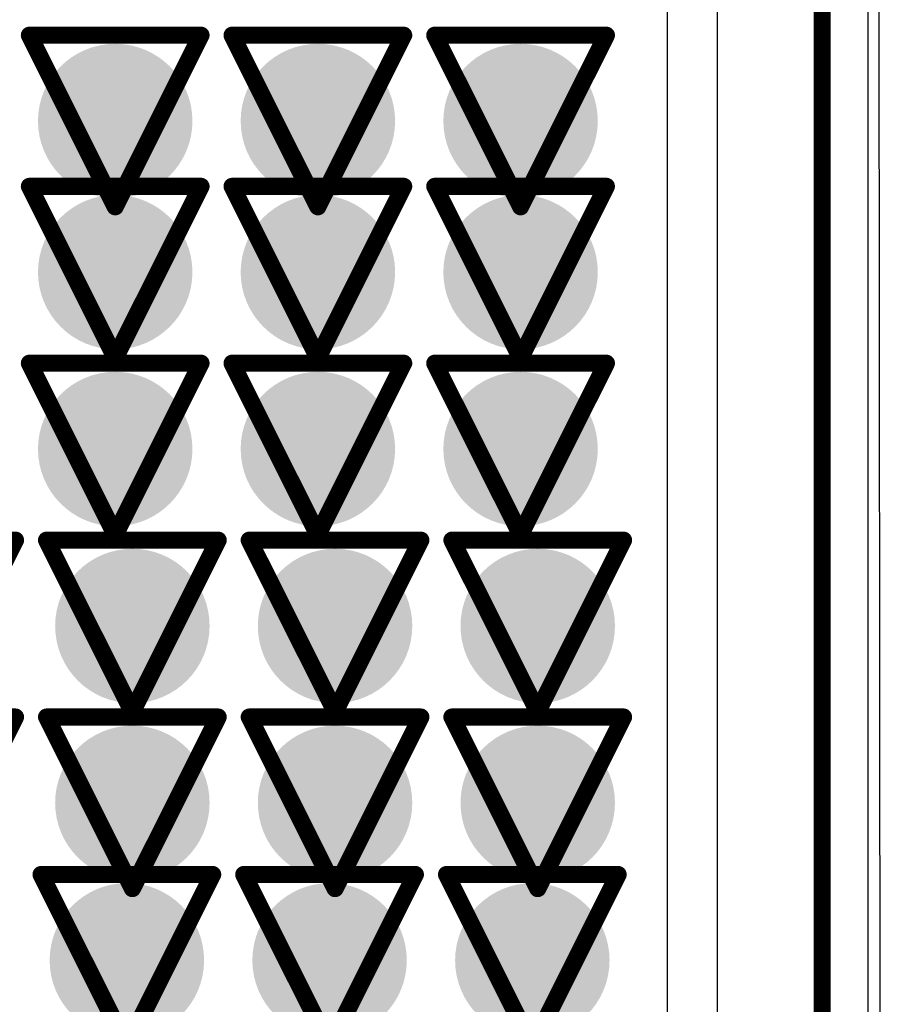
# Model space of a CAD drawing. Header units: inches. Extents: x -2.3 to 12.7, y -2.8 to 6.7.
# Tile 148 of 171: x 0.765 to 0.865, y 1.414 to 1.529. Entities that reach past the tile are written whole.
import ezdxf

# ---------------------------------------------------------------- set-up
doc = ezdxf.new("R2010")
doc.units = ezdxf.units.IN
doc.header["$MEASUREMENT"] = 0
for name, color, linetype in [('Bottom Layer', 5, 'Continuous'), ('Bottom Solder', 6, 'Continuous'), ('Drill Drawing', 1, 'Continuous'), ('L2_GND1', 16, 'Continuous'), ('L3_PWR1', 130, 'Continuous'), ('M1 Board Outline', 6, 'Continuous'), ('Top Layer', 1, 'Continuous'), ('Top Solder', 216, 'Continuous'), ('Via Holes', 16, 'Continuous')]:
    doc.layers.add(name, color=color, linetype=linetype)

msp = doc.modelspace()

# ---------------------------------------------------------------- hatches: boundary and pattern name
at = {"layer": 'Bottom Layer'}
h = msp.add_hatch(color=5, dxfattribs=at)
edge = h.paths.add_edge_path()
edge.add_arc((0.77583, 1.5173), 0.009, 0, 360)
h = msp.add_hatch(color=5, dxfattribs=at)
edge = h.paths.add_edge_path()
edge.add_arc((0.79945, 1.5173), 0.009, 0, 360)
h = msp.add_hatch(color=5, dxfattribs=at)
edge = h.paths.add_edge_path()
edge.add_arc((0.82307, 1.5173), 0.009, 0, 360)
h = msp.add_hatch(color=5, dxfattribs=at)
edge = h.paths.add_edge_path()
edge.add_arc((0.77583, 1.49968), 0.009, 0, 360)
h = msp.add_hatch(color=5, dxfattribs=at)
edge = h.paths.add_edge_path()
edge.add_arc((0.79945, 1.49968), 0.009, 0, 360)
h = msp.add_hatch(color=5, dxfattribs=at)
edge = h.paths.add_edge_path()
edge.add_arc((0.82307, 1.49968), 0.009, 0, 360)
h = msp.add_hatch(color=5, dxfattribs=at)
edge = h.paths.add_edge_path()
edge.add_arc((0.77583, 1.47906), 0.009, 0, 360)
h = msp.add_hatch(color=5, dxfattribs=at)
edge = h.paths.add_edge_path()
edge.add_arc((0.79945, 1.47906), 0.009, 0, 360)
h = msp.add_hatch(color=5, dxfattribs=at)
edge = h.paths.add_edge_path()
edge.add_arc((0.82307, 1.47906), 0.009, 0, 360)
h = msp.add_hatch(color=5, dxfattribs=at)
edge = h.paths.add_edge_path()
edge.add_arc((0.77783, 1.45843), 0.009, 0, 360)
h = msp.add_hatch(color=5, dxfattribs=at)
edge = h.paths.add_edge_path()
edge.add_arc((0.80145, 1.45843), 0.009, 0, 360)
h = msp.add_hatch(color=5, dxfattribs=at)
edge = h.paths.add_edge_path()
edge.add_arc((0.82507, 1.45843), 0.009, 0, 360)
h = msp.add_hatch(color=5, dxfattribs=at)
edge = h.paths.add_edge_path()
edge.add_arc((0.77783, 1.43781), 0.009, 0, 360)
h = msp.add_hatch(color=5, dxfattribs=at)
edge = h.paths.add_edge_path()
edge.add_arc((0.80145, 1.43781), 0.009, 0, 360)
h = msp.add_hatch(color=5, dxfattribs=at)
edge = h.paths.add_edge_path()
edge.add_arc((0.82507, 1.43781), 0.009, 0, 360)
h = msp.add_hatch(color=5, dxfattribs=at)
edge = h.paths.add_edge_path()
edge.add_arc((0.77719, 1.41945), 0.009, 0, 360)
h = msp.add_hatch(color=5, dxfattribs=at)
edge = h.paths.add_edge_path()
edge.add_arc((0.80081, 1.41945), 0.009, 0, 360)
h = msp.add_hatch(color=5, dxfattribs=at)
edge = h.paths.add_edge_path()
edge.add_arc((0.82444, 1.41945), 0.009, 0, 360)
at = {"layer": 'L2_GND1'}
h = msp.add_hatch(color=16, dxfattribs=at)
edge = h.paths.add_edge_path()
edge.add_arc((0.77583, 1.5173), 0.009, 0, 360)
h = msp.add_hatch(color=16, dxfattribs=at)
edge = h.paths.add_edge_path()
edge.add_arc((0.79945, 1.5173), 0.009, 0, 360)
h = msp.add_hatch(color=16, dxfattribs=at)
edge = h.paths.add_edge_path()
edge.add_arc((0.82307, 1.5173), 0.009, 0, 360)
h = msp.add_hatch(color=16, dxfattribs=at)
edge = h.paths.add_edge_path()
edge.add_arc((0.77583, 1.49968), 0.009, 0, 360)
h = msp.add_hatch(color=16, dxfattribs=at)
edge = h.paths.add_edge_path()
edge.add_arc((0.79945, 1.49968), 0.009, 0, 360)
h = msp.add_hatch(color=16, dxfattribs=at)
edge = h.paths.add_edge_path()
edge.add_arc((0.82307, 1.49968), 0.009, 0, 360)
h = msp.add_hatch(color=16, dxfattribs=at)
edge = h.paths.add_edge_path()
edge.add_arc((0.77583, 1.47906), 0.009, 0, 360)
h = msp.add_hatch(color=16, dxfattribs=at)
edge = h.paths.add_edge_path()
edge.add_arc((0.79945, 1.47906), 0.009, 0, 360)
h = msp.add_hatch(color=16, dxfattribs=at)
edge = h.paths.add_edge_path()
edge.add_arc((0.82307, 1.47906), 0.009, 0, 360)
h = msp.add_hatch(color=16, dxfattribs=at)
edge = h.paths.add_edge_path()
edge.add_arc((0.77783, 1.45843), 0.009, 0, 360)
h = msp.add_hatch(color=16, dxfattribs=at)
edge = h.paths.add_edge_path()
edge.add_arc((0.80145, 1.45843), 0.009, 0, 360)
h = msp.add_hatch(color=16, dxfattribs=at)
edge = h.paths.add_edge_path()
edge.add_arc((0.82507, 1.45843), 0.009, 0, 360)
h = msp.add_hatch(color=16, dxfattribs=at)
edge = h.paths.add_edge_path()
edge.add_arc((0.77783, 1.43781), 0.009, 0, 360)
h = msp.add_hatch(color=16, dxfattribs=at)
edge = h.paths.add_edge_path()
edge.add_arc((0.80145, 1.43781), 0.009, 0, 360)
h = msp.add_hatch(color=16, dxfattribs=at)
edge = h.paths.add_edge_path()
edge.add_arc((0.82507, 1.43781), 0.009, 0, 360)
h = msp.add_hatch(color=16, dxfattribs=at)
edge = h.paths.add_edge_path()
edge.add_arc((0.77719, 1.41945), 0.009, 0, 360)
h = msp.add_hatch(color=16, dxfattribs=at)
edge = h.paths.add_edge_path()
edge.add_arc((0.80081, 1.41945), 0.009, 0, 360)
h = msp.add_hatch(color=16, dxfattribs=at)
edge = h.paths.add_edge_path()
edge.add_arc((0.82444, 1.41945), 0.009, 0, 360)
at = {"layer": 'L3_PWR1'}
h = msp.add_hatch(color=130, dxfattribs=at)
edge = h.paths.add_edge_path()
edge.add_arc((0.77583, 1.5173), 0.009, 0, 360)
h = msp.add_hatch(color=130, dxfattribs=at)
edge = h.paths.add_edge_path()
edge.add_arc((0.79945, 1.5173), 0.009, 0, 360)
h = msp.add_hatch(color=130, dxfattribs=at)
edge = h.paths.add_edge_path()
edge.add_arc((0.82307, 1.5173), 0.009, 0, 360)
h = msp.add_hatch(color=130, dxfattribs=at)
edge = h.paths.add_edge_path()
edge.add_arc((0.77583, 1.49968), 0.009, 0, 360)
h = msp.add_hatch(color=130, dxfattribs=at)
edge = h.paths.add_edge_path()
edge.add_arc((0.79945, 1.49968), 0.009, 0, 360)
h = msp.add_hatch(color=130, dxfattribs=at)
edge = h.paths.add_edge_path()
edge.add_arc((0.82307, 1.49968), 0.009, 0, 360)
h = msp.add_hatch(color=130, dxfattribs=at)
edge = h.paths.add_edge_path()
edge.add_arc((0.77583, 1.47906), 0.009, 0, 360)
h = msp.add_hatch(color=130, dxfattribs=at)
edge = h.paths.add_edge_path()
edge.add_arc((0.79945, 1.47906), 0.009, 0, 360)
h = msp.add_hatch(color=130, dxfattribs=at)
edge = h.paths.add_edge_path()
edge.add_arc((0.82307, 1.47906), 0.009, 0, 360)
h = msp.add_hatch(color=130, dxfattribs=at)
edge = h.paths.add_edge_path()
edge.add_arc((0.77783, 1.45843), 0.009, 0, 360)
h = msp.add_hatch(color=130, dxfattribs=at)
edge = h.paths.add_edge_path()
edge.add_arc((0.80145, 1.45843), 0.009, 0, 360)
h = msp.add_hatch(color=130, dxfattribs=at)
edge = h.paths.add_edge_path()
edge.add_arc((0.82507, 1.45843), 0.009, 0, 360)
h = msp.add_hatch(color=130, dxfattribs=at)
edge = h.paths.add_edge_path()
edge.add_arc((0.77783, 1.43781), 0.009, 0, 360)
h = msp.add_hatch(color=130, dxfattribs=at)
edge = h.paths.add_edge_path()
edge.add_arc((0.80145, 1.43781), 0.009, 0, 360)
h = msp.add_hatch(color=130, dxfattribs=at)
edge = h.paths.add_edge_path()
edge.add_arc((0.82507, 1.43781), 0.009, 0, 360)
h = msp.add_hatch(color=130, dxfattribs=at)
edge = h.paths.add_edge_path()
edge.add_arc((0.77719, 1.41945), 0.009, 0, 360)
h = msp.add_hatch(color=130, dxfattribs=at)
edge = h.paths.add_edge_path()
edge.add_arc((0.80081, 1.41945), 0.009, 0, 360)
h = msp.add_hatch(color=130, dxfattribs=at)
edge = h.paths.add_edge_path()
edge.add_arc((0.82444, 1.41945), 0.009, 0, 360)
at = {"layer": 'Top Layer'}
h = msp.add_hatch(color=1, dxfattribs=at)
edge = h.paths.add_edge_path()
edge.add_arc((0.77583, 1.5173), 0.009, 0, 360)
h = msp.add_hatch(color=1, dxfattribs=at)
edge = h.paths.add_edge_path()
edge.add_arc((0.79945, 1.5173), 0.009, 0, 360)
h = msp.add_hatch(color=1, dxfattribs=at)
edge = h.paths.add_edge_path()
edge.add_arc((0.82307, 1.5173), 0.009, 0, 360)
h = msp.add_hatch(color=1, dxfattribs=at)
edge = h.paths.add_edge_path()
edge.add_arc((0.77583, 1.49968), 0.009, 0, 360)
h = msp.add_hatch(color=1, dxfattribs=at)
edge = h.paths.add_edge_path()
edge.add_arc((0.79945, 1.49968), 0.009, 0, 360)
h = msp.add_hatch(color=1, dxfattribs=at)
edge = h.paths.add_edge_path()
edge.add_arc((0.82307, 1.49968), 0.009, 0, 360)
h = msp.add_hatch(color=1, dxfattribs=at)
edge = h.paths.add_edge_path()
edge.add_arc((0.77583, 1.47906), 0.009, 0, 360)
h = msp.add_hatch(color=1, dxfattribs=at)
edge = h.paths.add_edge_path()
edge.add_arc((0.79945, 1.47906), 0.009, 0, 360)
h = msp.add_hatch(color=1, dxfattribs=at)
edge = h.paths.add_edge_path()
edge.add_arc((0.82307, 1.47906), 0.009, 0, 360)
h = msp.add_hatch(color=1, dxfattribs=at)
edge = h.paths.add_edge_path()
edge.add_arc((0.77783, 1.45843), 0.009, 0, 360)
h = msp.add_hatch(color=1, dxfattribs=at)
edge = h.paths.add_edge_path()
edge.add_arc((0.80145, 1.45843), 0.009, 0, 360)
h = msp.add_hatch(color=1, dxfattribs=at)
edge = h.paths.add_edge_path()
edge.add_arc((0.82507, 1.45843), 0.009, 0, 360)
h = msp.add_hatch(color=1, dxfattribs=at)
edge = h.paths.add_edge_path()
edge.add_arc((0.77783, 1.43781), 0.009, 0, 360)
h = msp.add_hatch(color=1, dxfattribs=at)
edge = h.paths.add_edge_path()
edge.add_arc((0.80145, 1.43781), 0.009, 0, 360)
h = msp.add_hatch(color=1, dxfattribs=at)
edge = h.paths.add_edge_path()
edge.add_arc((0.82507, 1.43781), 0.009, 0, 360)
h = msp.add_hatch(color=1, dxfattribs=at)
edge = h.paths.add_edge_path()
edge.add_arc((0.77719, 1.41945), 0.009, 0, 360)
h = msp.add_hatch(color=1, dxfattribs=at)
edge = h.paths.add_edge_path()
edge.add_arc((0.80081, 1.41945), 0.009, 0, 360)
h = msp.add_hatch(color=1, dxfattribs=at)
edge = h.paths.add_edge_path()
edge.add_arc((0.82444, 1.41945), 0.009, 0, 360)
at = {"layer": 'Via Holes'}
h = msp.add_hatch(color=7, dxfattribs=at)
edge = h.paths.add_edge_path()
edge.add_arc((0.77583, 1.5173), 0.004, 0, 360)
h = msp.add_hatch(color=7, dxfattribs=at)
edge = h.paths.add_edge_path()
edge.add_arc((0.79945, 1.5173), 0.004, 0, 360)
h = msp.add_hatch(color=7, dxfattribs=at)
edge = h.paths.add_edge_path()
edge.add_arc((0.82307, 1.5173), 0.004, 0, 360)
h = msp.add_hatch(color=7, dxfattribs=at)
edge = h.paths.add_edge_path()
edge.add_arc((0.77583, 1.49968), 0.004, 0, 360)
h = msp.add_hatch(color=7, dxfattribs=at)
edge = h.paths.add_edge_path()
edge.add_arc((0.79945, 1.49968), 0.004, 0, 360)
h = msp.add_hatch(color=7, dxfattribs=at)
edge = h.paths.add_edge_path()
edge.add_arc((0.82307, 1.49968), 0.004, 0, 360)
h = msp.add_hatch(color=7, dxfattribs=at)
edge = h.paths.add_edge_path()
edge.add_arc((0.77583, 1.47906), 0.004, 0, 360)
h = msp.add_hatch(color=7, dxfattribs=at)
edge = h.paths.add_edge_path()
edge.add_arc((0.79945, 1.47906), 0.004, 0, 360)
h = msp.add_hatch(color=7, dxfattribs=at)
edge = h.paths.add_edge_path()
edge.add_arc((0.82307, 1.47906), 0.004, 0, 360)
h = msp.add_hatch(color=7, dxfattribs=at)
edge = h.paths.add_edge_path()
edge.add_arc((0.77783, 1.45843), 0.004, 0, 360)
h = msp.add_hatch(color=7, dxfattribs=at)
edge = h.paths.add_edge_path()
edge.add_arc((0.80145, 1.45843), 0.004, 0, 360)
h = msp.add_hatch(color=7, dxfattribs=at)
edge = h.paths.add_edge_path()
edge.add_arc((0.82507, 1.45843), 0.004, 0, 360)
h = msp.add_hatch(color=7, dxfattribs=at)
edge = h.paths.add_edge_path()
edge.add_arc((0.77783, 1.43781), 0.004, 0, 360)
h = msp.add_hatch(color=7, dxfattribs=at)
edge = h.paths.add_edge_path()
edge.add_arc((0.80145, 1.43781), 0.004, 0, 360)
h = msp.add_hatch(color=7, dxfattribs=at)
edge = h.paths.add_edge_path()
edge.add_arc((0.82507, 1.43781), 0.004, 0, 360)
h = msp.add_hatch(color=7, dxfattribs=at)
edge = h.paths.add_edge_path()
edge.add_arc((0.77719, 1.41945), 0.004, 0, 360)
h = msp.add_hatch(color=7, dxfattribs=at)
edge = h.paths.add_edge_path()
edge.add_arc((0.80081, 1.41945), 0.004, 0, 360)
h = msp.add_hatch(color=7, dxfattribs=at)
edge = h.paths.add_edge_path()
edge.add_arc((0.82444, 1.41945), 0.004, 0, 360)

# ---------------------------------------------------------------- linework, layer by layer
at = {"layer": 'Bottom Layer'}
msp.add_line((0.84599, 1.62051), (0.84599, 0.83932), dxfattribs=at)
at = {"layer": 'Bottom Solder'}
for p, q in [((0.84017, 1.62461), (0.84017, 0.83926)), ((0.86546, 0.83922), (0.86477, 1.62461)), ((0.84599, 1.62051), (0.84599, 0.83928))]:
    msp.add_line(p, q, dxfattribs=at)
at = {"layer": 'Drill Drawing'}
for points in [[(0.76583, 1.5273, 0.002, 0.002, 0), (0.78583, 1.5273, 0.002, 0.002, 0)], [(0.76583, 1.5273, 0.002, 0.002, 0), (0.77583, 1.5073, 0.002, 0.002, 0)], [(0.77583, 1.5073, 0.002, 0.002, 0), (0.78583, 1.5273, 0.002, 0.002, 0)], [(0.78945, 1.5273, 0.002, 0.002, 0), (0.80945, 1.5273, 0.002, 0.002, 0)], [(0.78945, 1.5273, 0.002, 0.002, 0), (0.79945, 1.5073, 0.002, 0.002, 0)], [(0.79945, 1.5073, 0.002, 0.002, 0), (0.80945, 1.5273, 0.002, 0.002, 0)], [(0.81307, 1.5273, 0.002, 0.002, 0), (0.83307, 1.5273, 0.002, 0.002, 0)], [(0.81307, 1.5273, 0.002, 0.002, 0), (0.82307, 1.5073, 0.002, 0.002, 0)], [(0.82307, 1.5073, 0.002, 0.002, 0), (0.83307, 1.5273, 0.002, 0.002, 0)], [(0.76583, 1.50968, 0.002, 0.002, 0), (0.78583, 1.50968, 0.002, 0.002, 0)], [(0.76583, 1.50968, 0.002, 0.002, 0), (0.77583, 1.48968, 0.002, 0.002, 0)], [(0.77583, 1.48968, 0.002, 0.002, 0), (0.78583, 1.50968, 0.002, 0.002, 0)], [(0.78945, 1.50968, 0.002, 0.002, 0), (0.80945, 1.50968, 0.002, 0.002, 0)], [(0.78945, 1.50968, 0.002, 0.002, 0), (0.79945, 1.48968, 0.002, 0.002, 0)], [(0.79945, 1.48968, 0.002, 0.002, 0), (0.80945, 1.50968, 0.002, 0.002, 0)], [(0.81307, 1.50968, 0.002, 0.002, 0), (0.83307, 1.50968, 0.002, 0.002, 0)], [(0.81307, 1.50968, 0.002, 0.002, 0), (0.82307, 1.48968, 0.002, 0.002, 0)], [(0.82307, 1.48968, 0.002, 0.002, 0), (0.83307, 1.50968, 0.002, 0.002, 0)], [(0.76583, 1.48906, 0.002, 0.002, 0), (0.78583, 1.48906, 0.002, 0.002, 0)], [(0.76583, 1.48906, 0.002, 0.002, 0), (0.77583, 1.46906, 0.002, 0.002, 0)], [(0.77583, 1.46906, 0.002, 0.002, 0), (0.78583, 1.48906, 0.002, 0.002, 0)], [(0.78945, 1.48906, 0.002, 0.002, 0), (0.80945, 1.48906, 0.002, 0.002, 0)], [(0.78945, 1.48906, 0.002, 0.002, 0), (0.79945, 1.46906, 0.002, 0.002, 0)], [(0.79945, 1.46906, 0.002, 0.002, 0), (0.80945, 1.48906, 0.002, 0.002, 0)], [(0.81307, 1.48906, 0.002, 0.002, 0), (0.83307, 1.48906, 0.002, 0.002, 0)], [(0.81307, 1.48906, 0.002, 0.002, 0), (0.82307, 1.46906, 0.002, 0.002, 0)], [(0.82307, 1.46906, 0.002, 0.002, 0), (0.83307, 1.48906, 0.002, 0.002, 0)], [(0.74421, 1.46843, 0.002, 0.002, 0), (0.76421, 1.46843, 0.002, 0.002, 0)], [(0.75421, 1.44843, 0.002, 0.002, 0), (0.76421, 1.46843, 0.002, 0.002, 0)], [(0.76783, 1.46843, 0.002, 0.002, 0), (0.78783, 1.46843, 0.002, 0.002, 0)], [(0.76783, 1.46843, 0.002, 0.002, 0), (0.77783, 1.44843, 0.002, 0.002, 0)], [(0.77783, 1.44843, 0.002, 0.002, 0), (0.78783, 1.46843, 0.002, 0.002, 0)], [(0.79145, 1.46843, 0.002, 0.002, 0), (0.81145, 1.46843, 0.002, 0.002, 0)], [(0.79145, 1.46843, 0.002, 0.002, 0), (0.80145, 1.44843, 0.002, 0.002, 0)], [(0.80145, 1.44843, 0.002, 0.002, 0), (0.81145, 1.46843, 0.002, 0.002, 0)], [(0.81507, 1.46843, 0.002, 0.002, 0), (0.83507, 1.46843, 0.002, 0.002, 0)], [(0.81507, 1.46843, 0.002, 0.002, 0), (0.82507, 1.44843, 0.002, 0.002, 0)], [(0.82507, 1.44843, 0.002, 0.002, 0), (0.83507, 1.46843, 0.002, 0.002, 0)], [(0.74421, 1.44781, 0.002, 0.002, 0), (0.76421, 1.44781, 0.002, 0.002, 0)], [(0.75421, 1.42781, 0.002, 0.002, 0), (0.76421, 1.44781, 0.002, 0.002, 0)], [(0.76783, 1.44781, 0.002, 0.002, 0), (0.78783, 1.44781, 0.002, 0.002, 0)], [(0.76783, 1.44781, 0.002, 0.002, 0), (0.77783, 1.42781, 0.002, 0.002, 0)], [(0.77783, 1.42781, 0.002, 0.002, 0), (0.78783, 1.44781, 0.002, 0.002, 0)], [(0.79145, 1.44781, 0.002, 0.002, 0), (0.81145, 1.44781, 0.002, 0.002, 0)], [(0.79145, 1.44781, 0.002, 0.002, 0), (0.80145, 1.42781, 0.002, 0.002, 0)], [(0.80145, 1.42781, 0.002, 0.002, 0), (0.81145, 1.44781, 0.002, 0.002, 0)], [(0.81507, 1.44781, 0.002, 0.002, 0), (0.83507, 1.44781, 0.002, 0.002, 0)], [(0.81507, 1.44781, 0.002, 0.002, 0), (0.82507, 1.42781, 0.002, 0.002, 0)], [(0.82507, 1.42781, 0.002, 0.002, 0), (0.83507, 1.44781, 0.002, 0.002, 0)], [(0.76719, 1.42945, 0.002, 0.002, 0), (0.78719, 1.42945, 0.002, 0.002, 0)], [(0.76719, 1.42945, 0.002, 0.002, 0), (0.77719, 1.40945, 0.002, 0.002, 0)], [(0.77719, 1.40945, 0.002, 0.002, 0), (0.78719, 1.42945, 0.002, 0.002, 0)], [(0.79081, 1.42945, 0.002, 0.002, 0), (0.81081, 1.42945, 0.002, 0.002, 0)], [(0.79081, 1.42945, 0.002, 0.002, 0), (0.80081, 1.40945, 0.002, 0.002, 0)], [(0.80081, 1.40945, 0.002, 0.002, 0), (0.81081, 1.42945, 0.002, 0.002, 0)], [(0.81444, 1.42945, 0.002, 0.002, 0), (0.83444, 1.42945, 0.002, 0.002, 0)], [(0.81444, 1.42945, 0.002, 0.002, 0), (0.82444, 1.40945, 0.002, 0.002, 0)], [(0.82444, 1.40945, 0.002, 0.002, 0), (0.83444, 1.42945, 0.002, 0.002, 0)]]:
    msp.add_lwpolyline(points, format="xyseb", dxfattribs=at)
for points in [[(0.76533, 1.5273, 0.001, 0.001, 1), (0.76633, 1.5273, 0.001, 0.001, 1)], [(0.76533, 1.5273, 0.001, 0.001, 1), (0.76633, 1.5273, 0.001, 0.001, 1)], [(0.78533, 1.5273, 0.001, 0.001, 1), (0.78633, 1.5273, 0.001, 0.001, 1)], [(0.78533, 1.5273, 0.001, 0.001, 1), (0.78633, 1.5273, 0.001, 0.001, 1)], [(0.78895, 1.5273, 0.001, 0.001, 1), (0.78995, 1.5273, 0.001, 0.001, 1)], [(0.78895, 1.5273, 0.001, 0.001, 1), (0.78995, 1.5273, 0.001, 0.001, 1)], [(0.80895, 1.5273, 0.001, 0.001, 1), (0.80995, 1.5273, 0.001, 0.001, 1)], [(0.80895, 1.5273, 0.001, 0.001, 1), (0.80995, 1.5273, 0.001, 0.001, 1)], [(0.81257, 1.5273, 0.001, 0.001, 1), (0.81357, 1.5273, 0.001, 0.001, 1)], [(0.81257, 1.5273, 0.001, 0.001, 1), (0.81357, 1.5273, 0.001, 0.001, 1)], [(0.83257, 1.5273, 0.001, 0.001, 1), (0.83357, 1.5273, 0.001, 0.001, 1)], [(0.83257, 1.5273, 0.001, 0.001, 1), (0.83357, 1.5273, 0.001, 0.001, 1)], [(0.76533, 1.50968, 0.001, 0.001, 1), (0.76633, 1.50968, 0.001, 0.001, 1)], [(0.76533, 1.50968, 0.001, 0.001, 1), (0.76633, 1.50968, 0.001, 0.001, 1)], [(0.78533, 1.50968, 0.001, 0.001, 1), (0.78633, 1.50968, 0.001, 0.001, 1)], [(0.78533, 1.50968, 0.001, 0.001, 1), (0.78633, 1.50968, 0.001, 0.001, 1)], [(0.78895, 1.50968, 0.001, 0.001, 1), (0.78995, 1.50968, 0.001, 0.001, 1)], [(0.78895, 1.50968, 0.001, 0.001, 1), (0.78995, 1.50968, 0.001, 0.001, 1)], [(0.80895, 1.50968, 0.001, 0.001, 1), (0.80995, 1.50968, 0.001, 0.001, 1)], [(0.80895, 1.50968, 0.001, 0.001, 1), (0.80995, 1.50968, 0.001, 0.001, 1)], [(0.81257, 1.50968, 0.001, 0.001, 1), (0.81357, 1.50968, 0.001, 0.001, 1)], [(0.81257, 1.50968, 0.001, 0.001, 1), (0.81357, 1.50968, 0.001, 0.001, 1)], [(0.83257, 1.50968, 0.001, 0.001, 1), (0.83357, 1.50968, 0.001, 0.001, 1)], [(0.83257, 1.50968, 0.001, 0.001, 1), (0.83357, 1.50968, 0.001, 0.001, 1)], [(0.77533, 1.5073, 0.001, 0.001, 1), (0.77633, 1.5073, 0.001, 0.001, 1)], [(0.77533, 1.5073, 0.001, 0.001, 1), (0.77633, 1.5073, 0.001, 0.001, 1)], [(0.79895, 1.5073, 0.001, 0.001, 1), (0.79995, 1.5073, 0.001, 0.001, 1)], [(0.79895, 1.5073, 0.001, 0.001, 1), (0.79995, 1.5073, 0.001, 0.001, 1)], [(0.82257, 1.5073, 0.001, 0.001, 1), (0.82357, 1.5073, 0.001, 0.001, 1)], [(0.82257, 1.5073, 0.001, 0.001, 1), (0.82357, 1.5073, 0.001, 0.001, 1)], [(0.76533, 1.48906, 0.001, 0.001, 1), (0.76633, 1.48906, 0.001, 0.001, 1)], [(0.76533, 1.48906, 0.001, 0.001, 1), (0.76633, 1.48906, 0.001, 0.001, 1)], [(0.77533, 1.48968, 0.001, 0.001, 1), (0.77633, 1.48968, 0.001, 0.001, 1)], [(0.77533, 1.48968, 0.001, 0.001, 1), (0.77633, 1.48968, 0.001, 0.001, 1)], [(0.78533, 1.48906, 0.001, 0.001, 1), (0.78633, 1.48906, 0.001, 0.001, 1)], [(0.78533, 1.48906, 0.001, 0.001, 1), (0.78633, 1.48906, 0.001, 0.001, 1)], [(0.78895, 1.48906, 0.001, 0.001, 1), (0.78995, 1.48906, 0.001, 0.001, 1)], [(0.78895, 1.48906, 0.001, 0.001, 1), (0.78995, 1.48906, 0.001, 0.001, 1)], [(0.79895, 1.48968, 0.001, 0.001, 1), (0.79995, 1.48968, 0.001, 0.001, 1)], [(0.79895, 1.48968, 0.001, 0.001, 1), (0.79995, 1.48968, 0.001, 0.001, 1)], [(0.80895, 1.48906, 0.001, 0.001, 1), (0.80995, 1.48906, 0.001, 0.001, 1)], [(0.80895, 1.48906, 0.001, 0.001, 1), (0.80995, 1.48906, 0.001, 0.001, 1)], [(0.81257, 1.48906, 0.001, 0.001, 1), (0.81357, 1.48906, 0.001, 0.001, 1)], [(0.81257, 1.48906, 0.001, 0.001, 1), (0.81357, 1.48906, 0.001, 0.001, 1)], [(0.82257, 1.48968, 0.001, 0.001, 1), (0.82357, 1.48968, 0.001, 0.001, 1)], [(0.82257, 1.48968, 0.001, 0.001, 1), (0.82357, 1.48968, 0.001, 0.001, 1)], [(0.83257, 1.48906, 0.001, 0.001, 1), (0.83357, 1.48906, 0.001, 0.001, 1)], [(0.83257, 1.48906, 0.001, 0.001, 1), (0.83357, 1.48906, 0.001, 0.001, 1)], [(0.76371, 1.46843, 0.001, 0.001, 1), (0.76471, 1.46843, 0.001, 0.001, 1)], [(0.76371, 1.46843, 0.001, 0.001, 1), (0.76471, 1.46843, 0.001, 0.001, 1)], [(0.76733, 1.46843, 0.001, 0.001, 1), (0.76833, 1.46843, 0.001, 0.001, 1)], [(0.76733, 1.46843, 0.001, 0.001, 1), (0.76833, 1.46843, 0.001, 0.001, 1)], [(0.77533, 1.46906, 0.001, 0.001, 1), (0.77633, 1.46906, 0.001, 0.001, 1)], [(0.77533, 1.46906, 0.001, 0.001, 1), (0.77633, 1.46906, 0.001, 0.001, 1)], [(0.78733, 1.46843, 0.001, 0.001, 1), (0.78833, 1.46843, 0.001, 0.001, 1)], [(0.78733, 1.46843, 0.001, 0.001, 1), (0.78833, 1.46843, 0.001, 0.001, 1)], [(0.79095, 1.46843, 0.001, 0.001, 1), (0.79195, 1.46843, 0.001, 0.001, 1)], [(0.79095, 1.46843, 0.001, 0.001, 1), (0.79195, 1.46843, 0.001, 0.001, 1)], [(0.79895, 1.46906, 0.001, 0.001, 1), (0.79995, 1.46906, 0.001, 0.001, 1)], [(0.79895, 1.46906, 0.001, 0.001, 1), (0.79995, 1.46906, 0.001, 0.001, 1)], [(0.81095, 1.46843, 0.001, 0.001, 1), (0.81195, 1.46843, 0.001, 0.001, 1)], [(0.81095, 1.46843, 0.001, 0.001, 1), (0.81195, 1.46843, 0.001, 0.001, 1)], [(0.81457, 1.46843, 0.001, 0.001, 1), (0.81557, 1.46843, 0.001, 0.001, 1)], [(0.81457, 1.46843, 0.001, 0.001, 1), (0.81557, 1.46843, 0.001, 0.001, 1)], [(0.82257, 1.46906, 0.001, 0.001, 1), (0.82357, 1.46906, 0.001, 0.001, 1)], [(0.82257, 1.46906, 0.001, 0.001, 1), (0.82357, 1.46906, 0.001, 0.001, 1)], [(0.83457, 1.46843, 0.001, 0.001, 1), (0.83557, 1.46843, 0.001, 0.001, 1)], [(0.83457, 1.46843, 0.001, 0.001, 1), (0.83557, 1.46843, 0.001, 0.001, 1)], [(0.76371, 1.44781, 0.001, 0.001, 1), (0.76471, 1.44781, 0.001, 0.001, 1)], [(0.76371, 1.44781, 0.001, 0.001, 1), (0.76471, 1.44781, 0.001, 0.001, 1)], [(0.76733, 1.44781, 0.001, 0.001, 1), (0.76833, 1.44781, 0.001, 0.001, 1)], [(0.76733, 1.44781, 0.001, 0.001, 1), (0.76833, 1.44781, 0.001, 0.001, 1)], [(0.77733, 1.44843, 0.001, 0.001, 1), (0.77833, 1.44843, 0.001, 0.001, 1)], [(0.77733, 1.44843, 0.001, 0.001, 1), (0.77833, 1.44843, 0.001, 0.001, 1)], [(0.78733, 1.44781, 0.001, 0.001, 1), (0.78833, 1.44781, 0.001, 0.001, 1)], [(0.78733, 1.44781, 0.001, 0.001, 1), (0.78833, 1.44781, 0.001, 0.001, 1)], [(0.79095, 1.44781, 0.001, 0.001, 1), (0.79195, 1.44781, 0.001, 0.001, 1)], [(0.79095, 1.44781, 0.001, 0.001, 1), (0.79195, 1.44781, 0.001, 0.001, 1)], [(0.80095, 1.44843, 0.001, 0.001, 1), (0.80195, 1.44843, 0.001, 0.001, 1)], [(0.80095, 1.44843, 0.001, 0.001, 1), (0.80195, 1.44843, 0.001, 0.001, 1)], [(0.81095, 1.44781, 0.001, 0.001, 1), (0.81195, 1.44781, 0.001, 0.001, 1)], [(0.81095, 1.44781, 0.001, 0.001, 1), (0.81195, 1.44781, 0.001, 0.001, 1)], [(0.81457, 1.44781, 0.001, 0.001, 1), (0.81557, 1.44781, 0.001, 0.001, 1)], [(0.81457, 1.44781, 0.001, 0.001, 1), (0.81557, 1.44781, 0.001, 0.001, 1)], [(0.82457, 1.44843, 0.001, 0.001, 1), (0.82557, 1.44843, 0.001, 0.001, 1)], [(0.82457, 1.44843, 0.001, 0.001, 1), (0.82557, 1.44843, 0.001, 0.001, 1)], [(0.83457, 1.44781, 0.001, 0.001, 1), (0.83557, 1.44781, 0.001, 0.001, 1)], [(0.83457, 1.44781, 0.001, 0.001, 1), (0.83557, 1.44781, 0.001, 0.001, 1)], [(0.76669, 1.42945, 0.001, 0.001, 1), (0.76769, 1.42945, 0.001, 0.001, 1)], [(0.76669, 1.42945, 0.001, 0.001, 1), (0.76769, 1.42945, 0.001, 0.001, 1)], [(0.78669, 1.42945, 0.001, 0.001, 1), (0.78769, 1.42945, 0.001, 0.001, 1)], [(0.78669, 1.42945, 0.001, 0.001, 1), (0.78769, 1.42945, 0.001, 0.001, 1)], [(0.79031, 1.42945, 0.001, 0.001, 1), (0.79131, 1.42945, 0.001, 0.001, 1)], [(0.79031, 1.42945, 0.001, 0.001, 1), (0.79131, 1.42945, 0.001, 0.001, 1)], [(0.81031, 1.42945, 0.001, 0.001, 1), (0.81131, 1.42945, 0.001, 0.001, 1)], [(0.81031, 1.42945, 0.001, 0.001, 1), (0.81131, 1.42945, 0.001, 0.001, 1)], [(0.81394, 1.42945, 0.001, 0.001, 1), (0.81494, 1.42945, 0.001, 0.001, 1)], [(0.81394, 1.42945, 0.001, 0.001, 1), (0.81494, 1.42945, 0.001, 0.001, 1)], [(0.83394, 1.42945, 0.001, 0.001, 1), (0.83494, 1.42945, 0.001, 0.001, 1)], [(0.83394, 1.42945, 0.001, 0.001, 1), (0.83494, 1.42945, 0.001, 0.001, 1)], [(0.77733, 1.42781, 0.001, 0.001, 1), (0.77833, 1.42781, 0.001, 0.001, 1)], [(0.77733, 1.42781, 0.001, 0.001, 1), (0.77833, 1.42781, 0.001, 0.001, 1)], [(0.80095, 1.42781, 0.001, 0.001, 1), (0.80195, 1.42781, 0.001, 0.001, 1)], [(0.80095, 1.42781, 0.001, 0.001, 1), (0.80195, 1.42781, 0.001, 0.001, 1)], [(0.82457, 1.42781, 0.001, 0.001, 1), (0.82557, 1.42781, 0.001, 0.001, 1)], [(0.82457, 1.42781, 0.001, 0.001, 1), (0.82557, 1.42781, 0.001, 0.001, 1)]]:
    msp.add_lwpolyline(points, format="xyseb", close=True, dxfattribs=at)
at = {"layer": 'L2_GND1'}
msp.add_line((0.84599, 1.62051), (0.84599, 0.01224), dxfattribs=at)
at = {"layer": 'L3_PWR1'}
msp.add_line((0.84599, 1.62051), (0.84599, 0.83612), dxfattribs=at)
at = {"layer": 'M1 Board Outline'}
msp.add_lwpolyline([(0.85822, 1.63275, 0.002, 0.002, 0), (0.85822, 0, 0.002, 0.002, 0)], format="xyseb", dxfattribs=at)
at = {"layer": 'Top Layer'}
msp.add_line((0.84599, 1.62051), (0.84599, 0.83856), dxfattribs=at)
at = {"layer": 'Top Solder'}
msp.add_line((0.86359, 0.83926), (0.86359, 1.65796), dxfattribs=at)

doc.saveas('drawing.dxf')
